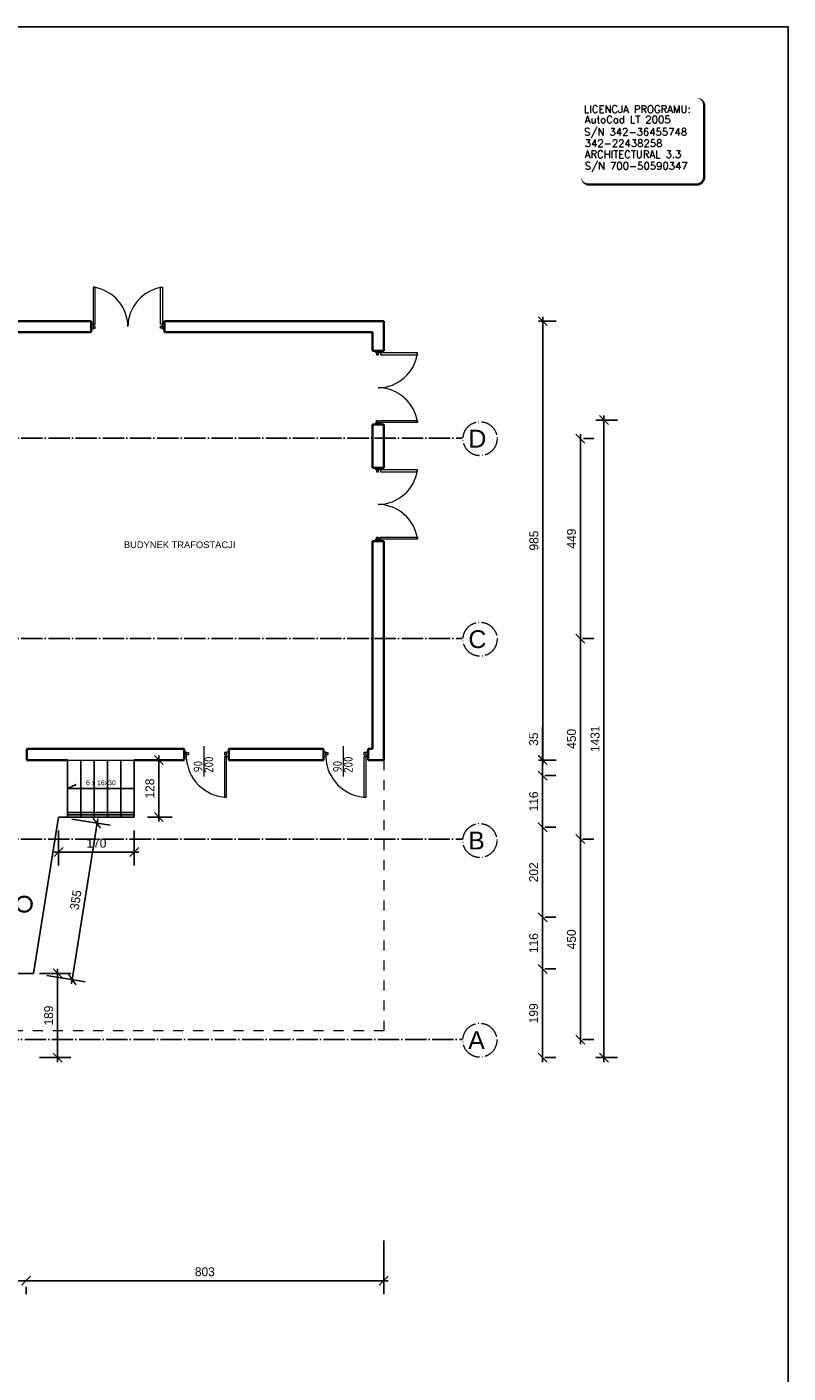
# Model space of a CAD drawing. Header units: millimetres. Extents: x -642 to 14033, y 1994 to 13520.
# Tile 72 of 72: x 12324 to 14033, y 10499 to 13520. Entities that reach past the tile are written whole.
import ezdxf

# ---------------------------------------------------------------- set-up
doc = ezdxf.new("R2010")
doc.units = ezdxf.units.MM
doc.linetypes.add('3', pattern=[1, 0.5, -0.5])
doc.linetypes.add('ACAD_ISO04W100', pattern=[30.5, 24, -3, 0.5, -3])
for name, color, linetype, lineweight in [('drzwi', 140, 'Continuous', 13), ('NR', 7, 'Continuous', 13), ('opisy drzwi', 40, 'Continuous', 13), ('opisy pom', 3, 'Continuous', 18), ('OPISY POM. 100', 150, 'Continuous', 20), ('opisy pom.50', 3, 'Continuous', 20), ('sciany', 4, 'Continuous', 35), ('symetria', 7, 'ACAD_ISO04W100', 9), ('tabelki', 7, 'Continuous', 0), ('wymiary', 1, 'Continuous', 13)]:
    doc.layers.add(name, color=color, linetype=linetype, lineweight=lineweight)
doc.styles.add('ISO', font='isocp.shx')
doc.styles.add('ROMANS', font='ROMANS')
doc.styles.add('style1', font='arial.ttf')
doc.styles.add('SYSTEM', font='TXT')
doc.styles.add('TEXTS', font='romans.shx')
doc.dimstyles.new('Jacek2', dxfattribs={"dimscale": 2, "dimtxt": 10, "dimasz": 10, "dimexe": 15, "dimexo": 15, "dimgap": 5, "dimtad": 1, "dimdec": 0, "dimzin": 0, "dimdsep": 46, "dimtxsty": 'Standard', "dimblk": 'OBLIQUE', "dimcen": 0, "dimdle": 5, "dimadec": 1, "dimazin": 0, "dimtfac": 1, "dimtdec": 0, "dimtofl": 0, "dimtmove": 0, "dimatfit": 3, "dimfxl": 1, "dimtolj": 1, "dimtzin": 0, "dimarcsym": 0})

# ---------------------------------------------------------------- blocks, each defined once
blk = doc.blocks.new('_OBLIQUE')
at = {"color": 0, "linetype": 'ByBlock'}
blk.add_line((-0.5, -0.5), (0.5, 0.5), dxfattribs=at)
blk = doc.blocks.new('*D394')
at = {"layer": 'Defpoints', "color": 0, "transparency": 16777216}
for p in [(13457, 11405.9), (13481.8, 11405.9), (13457, 11206.9)]:
    blk.add_point(p, dxfattribs=at)
at = {"layer": 'wymiary', "color": 0, "lineweight": -2, "transparency": 16777216}
for p, q in [((13481.8, 11196.9), (13481.8, 11415.9)), ((13487, 11405.9), (13511.8, 11405.9)), ((13487, 11206.9), (13511.8, 11206.9))]:
    blk.add_line(p, q, dxfattribs=at)
at = {"layer": 'wymiary', "color": 0, "lineweight": -2, "transparency": 16777216, "xscale": 20, "yscale": 20, "zscale": 20}
for p, rotation in [((13481.8, 11405.9), 90), ((13481.8, 11206.9), 270)]:
    blk.add_blockref('_OBLIQUE', p, dxfattribs=dict(at, rotation=rotation))
at = {"layer": 'wymiary', "color": 0, "transparency": 16777216, "insert": (13461.8, 11306.4), "char_height": 20, "attachment_point": 5, "rotation": 90}
blk.add_mtext('\\A1;199', dxfattribs=at)
blk = doc.blocks.new('*D395')
at = {"layer": 'Defpoints', "color": 0, "transparency": 16777216}
for p in [(13457, 11521.9), (13481.8, 11521.9), (13457, 11405.9)]:
    blk.add_point(p, dxfattribs=at)
at = {"layer": 'wymiary', "color": 0, "lineweight": -2, "transparency": 16777216}
for p, q in [((13481.8, 11395.9), (13481.8, 11531.9)), ((13487, 11521.9), (13511.8, 11521.9)), ((13487, 11405.9), (13511.8, 11405.9))]:
    blk.add_line(p, q, dxfattribs=at)
at = {"layer": 'wymiary', "color": 0, "lineweight": -2, "transparency": 16777216, "xscale": 20, "yscale": 20, "zscale": 20}
for p, rotation in [((13481.8, 11521.9), 90), ((13481.8, 11405.9), 270)]:
    blk.add_blockref('_OBLIQUE', p, dxfattribs=dict(at, rotation=rotation))
at = {"layer": 'wymiary', "color": 0, "transparency": 16777216, "insert": (13461.8, 11463.9), "char_height": 20, "attachment_point": 5, "rotation": 90}
blk.add_mtext('\\A1;116', dxfattribs=at)
blk = doc.blocks.new('*D396')
at = {"layer": 'Defpoints', "color": 0, "transparency": 16777216}
for p in [(13457, 11723.9), (13481.8, 11723.9), (13457, 11521.9)]:
    blk.add_point(p, dxfattribs=at)
at = {"layer": 'wymiary', "color": 0, "lineweight": -2, "transparency": 16777216}
for p, q in [((13481.8, 11511.9), (13481.8, 11733.9)), ((13487, 11723.9), (13511.8, 11723.9)), ((13487, 11521.9), (13511.8, 11521.9))]:
    blk.add_line(p, q, dxfattribs=at)
at = {"layer": 'wymiary', "color": 0, "lineweight": -2, "transparency": 16777216, "xscale": 20, "yscale": 20, "zscale": 20}
for p, rotation in [((13481.8, 11723.9), 90), ((13481.8, 11521.9), 270)]:
    blk.add_blockref('_OBLIQUE', p, dxfattribs=dict(at, rotation=rotation))
at = {"layer": 'wymiary', "color": 0, "transparency": 16777216, "insert": (13461.8, 11622.9), "char_height": 20, "attachment_point": 5, "rotation": 90}
blk.add_mtext('\\A1;202', dxfattribs=at)
blk = doc.blocks.new('*D397')
at = {"layer": 'Defpoints', "color": 0, "transparency": 16777216}
for p in [(13457, 11839.9), (13481.8, 11839.9), (13457, 11723.9)]:
    blk.add_point(p, dxfattribs=at)
at = {"layer": 'wymiary', "color": 0, "lineweight": -2, "transparency": 16777216}
for p, q in [((13481.8, 11713.9), (13481.8, 11849.9)), ((13487, 11839.9), (13511.8, 11839.9)), ((13487, 11723.9), (13511.8, 11723.9))]:
    blk.add_line(p, q, dxfattribs=at)
at = {"layer": 'wymiary', "color": 0, "lineweight": -2, "transparency": 16777216, "xscale": 20, "yscale": 20, "zscale": 20}
for p, rotation in [((13481.8, 11839.9), 90), ((13481.8, 11723.9), 270)]:
    blk.add_blockref('_OBLIQUE', p, dxfattribs=dict(at, rotation=rotation))
at = {"layer": 'wymiary', "color": 0, "transparency": 16777216, "insert": (13461.8, 11781.9), "char_height": 20, "attachment_point": 5, "rotation": 90}
blk.add_mtext('\\A1;116', dxfattribs=at)
blk = doc.blocks.new('*D398')
at = {"layer": 'Defpoints', "color": 0, "transparency": 16777216}
for p in [(13457, 11874.9), (13481.8, 11874.9), (13457, 11839.9)]:
    blk.add_point(p, dxfattribs=at)
at = {"layer": 'wymiary', "color": 0, "lineweight": -2, "transparency": 16777216}
for p, q in [((13481.8, 11874.9), (13481.8, 11948.3)), ((13481.8, 11829.9), (13481.8, 11874.9)), ((13487, 11874.9), (13511.8, 11874.9)), ((13487, 11839.9), (13511.8, 11839.9))]:
    blk.add_line(p, q, dxfattribs=at)
at = {"layer": 'wymiary', "color": 0, "lineweight": -2, "transparency": 16777216, "xscale": 20, "yscale": 20, "zscale": 20}
for p, rotation in [((13481.8, 11874.9), 90), ((13481.8, 11839.9), 270)]:
    blk.add_blockref('_OBLIQUE', p, dxfattribs=dict(at, rotation=rotation))
at = {"layer": 'wymiary', "color": 0, "transparency": 16777216, "insert": (13461.8, 11921.6), "char_height": 20, "attachment_point": 5, "rotation": 90}
blk.add_mtext('\\A1;35', dxfattribs=at)
blk = doc.blocks.new('*D399')
at = {"layer": 'Defpoints', "color": 0, "transparency": 16777216}
for p in [(13442.8, 12859.9), (13482.4, 12859.9), (13442.8, 11874.9)]:
    blk.add_point(p, dxfattribs=at)
at = {"layer": 'wymiary', "color": 0, "lineweight": -2, "transparency": 16777216}
for p, q in [((13472.8, 12859.9), (13512.4, 12859.9)), ((13482.4, 11864.9), (13482.4, 12869.9)), ((13472.8, 11874.9), (13512.4, 11874.9))]:
    blk.add_line(p, q, dxfattribs=at)
at = {"layer": 'wymiary', "color": 0, "lineweight": -2, "transparency": 16777216, "xscale": 20, "yscale": 20, "zscale": 20}
for p, rotation in [((13482.4, 12859.9), 90), ((13482.4, 11874.9), 270)]:
    blk.add_blockref('_OBLIQUE', p, dxfattribs=dict(at, rotation=rotation))
at = {"layer": 'wymiary', "color": 0, "transparency": 16777216, "insert": (13462.4, 12367.4), "char_height": 20, "attachment_point": 5, "rotation": 90}
blk.add_mtext('\\A1;985', dxfattribs=at)
blk = doc.blocks.new('*D400')
at = {"layer": 'Defpoints', "color": 0, "transparency": 16777216}
for p in [(13541.1, 11697.4), (13566.6, 11697.4), (13541.1, 11247.4)]:
    blk.add_point(p, dxfattribs=at)
at = {"layer": 'wymiary', "color": 0, "lineweight": -2, "transparency": 16777216}
for p, q in [((13566.6, 11237.4), (13566.6, 11707.4)), ((13571.1, 11697.4), (13596.6, 11697.4)), ((13571.1, 11247.4), (13596.6, 11247.4))]:
    blk.add_line(p, q, dxfattribs=at)
at = {"layer": 'wymiary', "color": 0, "lineweight": -2, "transparency": 16777216, "xscale": 20, "yscale": 20, "zscale": 20}
for p, rotation in [((13566.6, 11697.4), 90), ((13566.6, 11247.4), 270)]:
    blk.add_blockref('_OBLIQUE', p, dxfattribs=dict(at, rotation=rotation))
at = {"layer": 'wymiary', "color": 0, "transparency": 16777216, "insert": (13546.6, 11472.4), "char_height": 20, "attachment_point": 5, "rotation": 90}
blk.add_mtext('\\A1;450', dxfattribs=at)
blk = doc.blocks.new('*D401')
at = {"layer": 'Defpoints', "color": 0, "transparency": 16777216}
for p in [(13541.1, 12147.4), (13566.6, 12147.4), (13541.1, 11697.4)]:
    blk.add_point(p, dxfattribs=at)
at = {"layer": 'wymiary', "color": 0, "lineweight": -2, "transparency": 16777216}
for p, q in [((13566.6, 11687.4), (13566.6, 12157.4)), ((13571.1, 12147.4), (13596.6, 12147.4)), ((13571.1, 11697.4), (13596.6, 11697.4))]:
    blk.add_line(p, q, dxfattribs=at)
at = {"layer": 'wymiary', "color": 0, "lineweight": -2, "transparency": 16777216, "xscale": 20, "yscale": 20, "zscale": 20}
for p, rotation in [((13566.6, 12147.4), 90), ((13566.6, 11697.4), 270)]:
    blk.add_blockref('_OBLIQUE', p, dxfattribs=dict(at, rotation=rotation))
at = {"layer": 'wymiary', "color": 0, "transparency": 16777216, "insert": (13546.6, 11922.4), "char_height": 20, "attachment_point": 5, "rotation": 90}
blk.add_mtext('\\A1;450', dxfattribs=at)
blk = doc.blocks.new('*D402')
at = {"layer": 'Defpoints', "color": 0, "transparency": 16777216}
for p in [(13543.3, 12596.2), (13566.6, 12596.2), (13541.1, 12147.4)]:
    blk.add_point(p, dxfattribs=at)
at = {"layer": 'wymiary', "color": 0, "lineweight": -2, "transparency": 16777216}
for p, q in [((13566.6, 12137.4), (13566.6, 12606.2)), ((13573.3, 12596.2), (13596.6, 12596.2)), ((13571.1, 12147.4), (13596.6, 12147.4))]:
    blk.add_line(p, q, dxfattribs=at)
at = {"layer": 'wymiary', "color": 0, "lineweight": -2, "transparency": 16777216, "xscale": 20, "yscale": 20, "zscale": 20}
for p, rotation in [((13566.6, 12596.2), 90), ((13566.6, 12147.4), 270)]:
    blk.add_blockref('_OBLIQUE', p, dxfattribs=dict(at, rotation=rotation))
at = {"layer": 'wymiary', "color": 0, "transparency": 16777216, "insert": (13546.6, 12371.8), "char_height": 20, "attachment_point": 5, "rotation": 90}
blk.add_mtext('\\A1;449', dxfattribs=at)
blk = doc.blocks.new('*D403')
at = {"layer": 'Defpoints', "color": 0, "transparency": 16777216}
for p in [(13571.5, 12637.9), (13571.5, 11206.9), (13619.6, 11206.9)]:
    blk.add_point(p, dxfattribs=at)
at = {"layer": 'wymiary', "color": 0, "lineweight": -2, "transparency": 16777216}
for p, q in [((13601.5, 12637.9), (13649.6, 12637.9)), ((13619.6, 12647.9), (13619.6, 11196.9)), ((13601.5, 11206.9), (13649.6, 11206.9))]:
    blk.add_line(p, q, dxfattribs=at)
at = {"layer": 'wymiary', "color": 0, "lineweight": -2, "transparency": 16777216, "xscale": 20, "yscale": 20, "zscale": 20}
for p, rotation in [((13619.6, 12637.9), 90), ((13619.6, 11206.9), 270)]:
    blk.add_blockref('_OBLIQUE', p, dxfattribs=dict(at, rotation=rotation))
at = {"layer": 'wymiary', "color": 0, "transparency": 16777216, "insert": (13599.6, 11922.4), "char_height": 20, "attachment_point": 5, "rotation": 90}
blk.add_mtext('\\A1;1431', dxfattribs=at)
blk = doc.blocks.new('*D409')
at = {"layer": 'Defpoints', "color": 0, "transparency": 16777216}
for p in [(12183.1, 10722.9), (12322.1, 10722.9), (12322.1, 10706.3)]:
    blk.add_point(p, dxfattribs=at)
at = {"layer": 'wymiary', "color": 0, "lineweight": -2, "transparency": 16777216}
for p, q in [((12173.1, 10706.3), (12332.1, 10706.3)), ((12183.1, 10692.9), (12183.1, 10676.3)), ((12322.1, 10692.9), (12322.1, 10676.3))]:
    blk.add_line(p, q, dxfattribs=at)
at = {"layer": 'wymiary', "color": 0, "lineweight": -2, "transparency": 16777216, "xscale": 20, "yscale": 20, "zscale": 20, "rotation": 180}
blk.add_blockref('_OBLIQUE', (12183.1, 10706.3), dxfattribs=at)
at = {"layer": 'wymiary', "color": 0, "lineweight": -2, "transparency": 16777216, "xscale": 20, "yscale": 20, "zscale": 20}
blk.add_blockref('_OBLIQUE', (12322.1, 10706.3), dxfattribs=at)
at = {"layer": 'wymiary', "color": 0, "transparency": 16777216, "insert": (12252.6, 10726.3), "char_height": 20, "attachment_point": 5}
blk.add_mtext('\\A1;139', dxfattribs=at)
blk = doc.blocks.new('*D410')
at = {"layer": 'Defpoints', "color": 0, "transparency": 16777216}
for p in [(13125.1, 10826.5), (12322.1, 10722.9), (13125.1, 10706.3)]:
    blk.add_point(p, dxfattribs=at)
at = {"layer": 'wymiary', "color": 0, "lineweight": -2, "transparency": 16777216}
for p, q in [((13125.1, 10796.5), (13125.1, 10676.3)), ((12312.1, 10706.3), (13135.1, 10706.3)), ((12322.1, 10692.9), (12322.1, 10676.3))]:
    blk.add_line(p, q, dxfattribs=at)
at = {"layer": 'wymiary', "color": 0, "lineweight": -2, "transparency": 16777216, "xscale": 20, "yscale": 20, "zscale": 20, "rotation": 180}
blk.add_blockref('_OBLIQUE', (12322.1, 10706.3), dxfattribs=at)
at = {"layer": 'wymiary', "color": 0, "lineweight": -2, "transparency": 16777216, "xscale": 20, "yscale": 20, "zscale": 20}
blk.add_blockref('_OBLIQUE', (13125.1, 10706.3), dxfattribs=at)
at = {"layer": 'wymiary', "color": 0, "transparency": 16777216, "insert": (12723.6, 10726.3), "char_height": 20, "attachment_point": 5}
blk.add_mtext('\\A1;803', dxfattribs=at)
blk = doc.blocks.new('*D411')
at = {"layer": 'Defpoints', "color": 0, "transparency": 16777216}
for p in [(12322.1, 11395.9), (12393, 11395.9), (12322.1, 11206.9)]:
    blk.add_point(p, dxfattribs=at)
at = {"layer": 'opisy pom.50', "color": 0, "lineweight": -2, "transparency": 16777216}
for p, q in [((12352.1, 11395.9), (12423, 11395.9)), ((12393, 11196.9), (12393, 11405.9)), ((12352.1, 11206.9), (12423, 11206.9))]:
    blk.add_line(p, q, dxfattribs=at)
at = {"layer": 'opisy pom.50', "color": 0, "lineweight": -2, "transparency": 16777216, "xscale": 20, "yscale": 20, "zscale": 20}
for p, rotation in [((12393, 11395.9), 90), ((12393, 11206.9), 270)]:
    blk.add_blockref('_OBLIQUE', p, dxfattribs=dict(at, rotation=rotation))
at = {"layer": 'opisy pom.50', "color": 0, "transparency": 16777216, "insert": (12373, 11301.4), "char_height": 20, "attachment_point": 5, "rotation": 90}
blk.add_mtext('\\A1;189', dxfattribs=at)
blk = doc.blocks.new('*D412')
at = {"layer": 'Defpoints', "color": 0, "transparency": 16777216}
for p in [(12395.2, 11746.9), (12481.5, 11733.1), (12339.1, 11395.9)]:
    blk.add_point(p, dxfattribs=at)
at = {"layer": 'opisy pom.50', "color": 0, "lineweight": -2, "transparency": 16777216}
for p, q in [((12423.9, 11372.3), (12483.1, 11743)), ((12424.8, 11742.2), (12511.2, 11728.4)), ((12368.8, 11391.2), (12455.1, 11377.4))]:
    blk.add_line(p, q, dxfattribs=at)
at = {"layer": 'opisy pom.50', "color": 0, "lineweight": -2, "transparency": 16777216, "xscale": 20, "yscale": 20, "zscale": 20}
for p, rotation in [((12481.5, 11733.1), 80.92475271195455), ((12425.5, 11382.1), 260.9247527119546)]:
    blk.add_blockref('_OBLIQUE', p, dxfattribs=dict(at, rotation=rotation))
at = {"layer": 'opisy pom.50', "color": 0, "transparency": 16777216, "insert": (12433.8, 11560.8), "char_height": 20, "attachment_point": 5, "rotation": 80.9248}
blk.add_mtext('\\A1;355', dxfattribs=at)
blk = doc.blocks.new('*D413')
at = {"layer": 'Defpoints', "color": 0, "transparency": 16777216}
for p in [(12395.2, 11746.9), (12565.1, 11746.9), (12565.1, 11668.3)]:
    blk.add_point(p, dxfattribs=at)
at = {"layer": 'opisy pom.50', "color": 0, "lineweight": -2, "transparency": 16777216}
for p, q in [((12395.2, 11716.9), (12395.2, 11638.3)), ((12565.1, 11716.9), (12565.1, 11638.3)), ((12385.2, 11668.3), (12575.1, 11668.3))]:
    blk.add_line(p, q, dxfattribs=at)
at = {"layer": 'opisy pom.50', "color": 0, "lineweight": -2, "transparency": 16777216, "xscale": 20, "yscale": 20, "zscale": 20, "rotation": 180}
blk.add_blockref('_OBLIQUE', (12395.2, 11668.3), dxfattribs=at)
at = {"layer": 'opisy pom.50', "color": 0, "lineweight": -2, "transparency": 16777216, "xscale": 20, "yscale": 20, "zscale": 20}
blk.add_blockref('_OBLIQUE', (12565.1, 11668.3), dxfattribs=at)
at = {"layer": 'opisy pom.50', "color": 0, "transparency": 16777216, "insert": (12480.2, 11688.3), "char_height": 20, "attachment_point": 5}
blk.add_mtext('\\A1;170', dxfattribs=at)
blk = doc.blocks.new('*D414')
at = {"layer": 'Defpoints', "color": 0, "transparency": 16777216}
for p in [(12565.1, 11874.9), (12565.1, 11746.9), (12620.2, 11746.9)]:
    blk.add_point(p, dxfattribs=at)
at = {"layer": 'opisy pom.50', "color": 0, "lineweight": -2, "transparency": 16777216}
for p, q in [((12595.1, 11874.9), (12650.2, 11874.9)), ((12620.2, 11884.9), (12620.2, 11736.9)), ((12595.1, 11746.9), (12650.2, 11746.9))]:
    blk.add_line(p, q, dxfattribs=at)
at = {"layer": 'opisy pom.50', "color": 0, "lineweight": -2, "transparency": 16777216, "xscale": 20, "yscale": 20, "zscale": 20}
for p, rotation in [((12620.2, 11874.9), 90), ((12620.2, 11746.9), 270)]:
    blk.add_blockref('_OBLIQUE', p, dxfattribs=dict(at, rotation=rotation))
at = {"layer": 'opisy pom.50', "color": 0, "transparency": 16777216, "insert": (12600.2, 11810.9), "char_height": 20, "attachment_point": 5, "rotation": 90}
blk.add_mtext('\\A1;128', dxfattribs=at)

msp = doc.modelspace()

# ---------------------------------------------------------------- linework, layer by layer
at = {"linetype": 'ACAD_ISO04W100', "ltscale": 2}
for p, q in [((477.4, 12597.4), (13301.1, 12597.4)), ((477.4, 12147.4), (13301.1, 12147.4)), ((476.7, 11697.4), (13301.1, 11697.4)), ((8720.1, 11247.4), (13301.1, 11247.4))]:
    msp.add_line(p, q, dxfattribs=at)
for p, q in [((12415.1, 11874.9), (12415.1, 11746.9)), ((12445.1, 11874.9), (12445.1, 11746.9)), ((12475.1, 11874.9), (12475.1, 11746.9)), ((12505.1, 11874.9), (12505.1, 11746.9)), ((12535.1, 11874.9), (12535.1, 11746.9)), ((12565.1, 11874.9), (12565.1, 11746.9)), ((12415.1, 11810.9), (12435, 11819.9)), ((12565.1, 11810.9), (12415.1, 11810.9)), ((12565.1, 11756.9), (12415.1, 11756.9)), ((12395.2, 11746.9), (12339.1, 11395.9)), ((12565.1, 11746.9), (12395.2, 11746.9)), ((12565.1, 11751.9), (12415.1, 11751.9)), ((12183.1, 11395.9), (12339.1, 11395.9))]:
    msp.add_line(p, q)
msp.add_lwpolyline([(-642.1, 13520.2), (14032.9, 13520.2), (14032.9, 1993.9), (-642.1, 1993.9)], close=True)
at = {"layer": 'drzwi'}
for points in [[(12472.8, 12852.8, 0), (12477.3, 12852.8, 0), (12477.3, 12935.8, 0), (12472.8, 12935.8, 0), (12472.8, 12852.8, 0)], [(12628.8, 12852.8, 0), (12624.3, 12852.8, 0), (12624.3, 12935.8, 0), (12628.8, 12935.8, 0), (12628.8, 12852.8, 0)], [(12472.8, 12842, 0), (12468.3, 12842, 0), (12468.3, 12852.8, 0), (12472.8, 12852.8, 0), (12472.8, 12842, 0)], [(12472.8, 12843.8, 0), (12477.3, 12843.8, 0), (12477.3, 12848.3, 0), (12472.8, 12848.3, 0), (12472.8, 12843.8, 0)], [(12628.8, 12843.8, 0), (12624.3, 12843.8, 0), (12624.3, 12848.3, 0), (12628.8, 12848.3, 0), (12628.8, 12843.8, 0)], [(12633.3, 12842, 0), (12628.8, 12842, 0), (12628.8, 12852.8, 0), (12633.3, 12852.8, 0), (12633.3, 12842, 0)], [(13107.2, 12788.4, 0), (13107.2, 12792.9, 0), (13118, 12792.9, 0), (13118, 12788.4, 0), (13107.2, 12788.4, 0)], [(13109, 12788.4, 0), (13109, 12783.9, 0), (13113.5, 12783.9, 0), (13113.5, 12788.4, 0), (13109, 12788.4, 0)], [(13118, 12788.4, 0), (13118, 12783.9, 0), (13201, 12783.9, 0), (13201, 12788.4, 0), (13118, 12788.4, 0)], [(13107.2, 12627.9, 0), (13107.2, 12632.4, 0), (13118, 12632.4, 0), (13118, 12627.9, 0), (13107.2, 12627.9, 0)], [(13109, 12632.4, 0), (13109, 12636.9, 0), (13113.5, 12636.9, 0), (13113.5, 12632.4, 0), (13109, 12632.4, 0)], [(13118, 12632.4, 0), (13118, 12636.9, 0), (13201, 12636.9, 0), (13201, 12632.4, 0), (13118, 12632.4, 0)], [(13107.2, 12526.4, 0), (13107.2, 12530.9, 0), (13118, 12530.9, 0), (13118, 12526.4, 0), (13107.2, 12526.4, 0)], [(13109, 12526.4, 0), (13109, 12521.9, 0), (13113.5, 12521.9, 0), (13113.5, 12526.4, 0), (13109, 12526.4, 0)], [(13118, 12526.4, 0), (13118, 12521.9, 0), (13201, 12521.9, 0), (13201, 12526.4, 0), (13118, 12526.4, 0)], [(13107.2, 12365.9, 0), (13107.2, 12370.4, 0), (13118, 12370.4, 0), (13118, 12365.9, 0), (13107.2, 12365.9, 0)], [(13109, 12370.4, 0), (13109, 12374.9, 0), (13113.5, 12374.9, 0), (13113.5, 12370.4, 0), (13109, 12370.4, 0)], [(13118, 12370.4, 0), (13118, 12374.9, 0), (13201, 12374.9, 0), (13201, 12370.4, 0), (13118, 12370.4, 0)], [(12677.1, 11893.1, 0), (12681.9, 11893.1, 0), (12681.9, 11881.7, 0), (12677.1, 11881.7, 0), (12677.1, 11893.1, 0)], [(12681.9, 11891.4, 0), (12686.5, 11891.4, 0), (12686.5, 11886.7, 0), (12681.9, 11886.7, 0), (12681.9, 11891.4, 0)], [(12772.4, 11891.4, 0), (12767.6, 11891.4, 0), (12767.6, 11886.7, 0), (12772.4, 11886.7, 0), (12772.4, 11891.4, 0)], [(12772.4, 11881.9, 0), (12767.6, 11881.9, 0), (12767.6, 11791.2, 0), (12772.4, 11791.2, 0), (12772.4, 11881.9, 0)], [(12772.4, 11893.1, 0), (12777.1, 11893.1, 0), (12777.1, 11881.7, 0), (12772.4, 11881.7, 0), (12772.4, 11893.1, 0)], [(12990.1, 11893.1, 0), (12994.9, 11893.1, 0), (12994.9, 11881.7, 0), (12990.1, 11881.7, 0), (12990.1, 11893.1, 0)], [(12994.9, 11891.4, 0), (12999.5, 11891.4, 0), (12999.5, 11886.7, 0), (12994.9, 11886.7, 0), (12994.9, 11891.4, 0)], [(13085.4, 11891.4, 0), (13080.6, 11891.4, 0), (13080.6, 11886.7, 0), (13085.4, 11886.7, 0), (13085.4, 11891.4, 0)], [(13085.4, 11881.9, 0), (13080.6, 11881.9, 0), (13080.6, 11791.2, 0), (13085.4, 11791.2, 0), (13085.4, 11881.9, 0)], [(13085.4, 11893.1, 0), (13090.1, 11893.1, 0), (13090.1, 11881.7, 0), (13085.4, 11881.7, 0), (13085.4, 11893.1, 0)]]:
    msp.add_polyline3d(points, dxfattribs=at)
for centre, radius, start, end in [((12460.8, 12846.7), 90, 0.4984, 82.349), ((12640.8, 12846.7), 90, 97.651, 179.5016), ((13111.8, 12800.4), 90, 270.4984, 352.349), ((13111.8, 12620.5), 90, 7.651, 89.5016), ((13111.8, 12538.4), 90, 270.4984, 352.349), ((13111.8, 12358.5), 90, 7.651, 89.5016), ((12775.9, 11885.3), 94.1, 182.1748, 267.8215), ((13088.9, 11885.3), 94.1, 182.1748, 267.8215)]:
    msp.add_arc(centre, radius, start, end, dxfattribs=at)
at = {"layer": 'opisy drzwi'}
for p, q in [((12721.9, 11837.9), (12721.9, 11905.7)), ((13034.9, 11837.9), (13034.9, 11905.7))]:
    msp.add_line(p, q, dxfattribs=at)
at = {"layer": 'sciany'}
for p, q in [((11977.1, 12859.9), (12468.3, 12859.9)), ((12468.3, 12859.9), (12468.3, 12834.9)), ((12633.3, 12859.9), (12633.3, 12834.9)), ((12633.3, 12859.9), (13125.1, 12859.9)), ((13125.1, 12792.9), (13125.1, 12859.9)), ((12002.1, 12834.9), (12468.3, 12834.9)), ((12633.3, 12834.9), (13100.1, 12834.9)), ((13100.1, 12792.9), (13100.1, 12834.9)), ((13125.1, 12792.9), (13100.1, 12792.9)), ((13125.1, 12627.9), (13100.1, 12627.9)), ((13100.1, 12530.9), (13100.1, 12627.9)), ((13125.1, 12530.9), (13125.1, 12627.9)), ((13125.1, 12530.9), (13100.1, 12530.9)), ((13100.1, 11899.9), (13100.1, 12365.9)), ((13125.1, 12365.9), (13100.1, 12365.9)), ((13125.1, 11874.9), (13125.1, 12365.9)), ((12324.1, 11874.9), (12324.1, 11899.9)), ((12324.1, 11899.9), (12677.1, 11899.9)), ((12324.1, 11874.9), (12415.1, 11874.9)), ((12565.1, 11874.9), (12677.1, 11874.9)), ((12677.1, 11899.9), (12677.1, 11874.9)), ((12777.1, 11899.9), (12777.1, 11874.9)), ((12777.1, 11899.9), (12990.1, 11899.9)), ((12777.1, 11874.9), (12990.1, 11874.9)), ((12990.1, 11899.9), (12990.1, 11874.9)), ((13090.1, 11899.9), (13090.1, 11874.9)), ((13090.1, 11899.9), (13100.1, 11899.9)), ((13090.1, 11874.9), (13125.1, 11874.9))]:
    msp.add_line(p, q, dxfattribs=at)
msp.add_circle((12318.1, 11551.4), 17, dxfattribs=at)
at = {"layer": 'symetria', "ltscale": 2}
for centre in [(13341.4, 12596), (13341.4, 12596), (13341.4, 12146), (13341.4, 12146), (13340.9, 11694.1), (13340.9, 11694.1), (13340.9, 11246)]:
    msp.add_circle(centre, 38.1, dxfattribs=at)
at = {"layer": 'tabelki'}
msp.add_lwpolyline([(13585.2, 13166.5, 5.51, 5.51, 0), (13827.8, 13166.5, 5.51, 5.51, 0.414214), (13844.3, 13183.1, 5.51, 5.51, 0), (13844.3, 13344.2, 5.51, 0, 0.414214), (13827.8, 13360.7, 0, 0, 0), (13585.2, 13360.7, 0, 0, 0.414214), (13568.7, 13344.2, 0, 0, 0), (13568.7, 13183.1, 0, 5.51, 0.414214)], format="xyseb", close=True, dxfattribs=at)
at = {"layer": 'wymiary'}
msp.add_line((12415.1, 11874.9), (12565.1, 11874.9), dxfattribs=at)
at = {"layer": 'wymiary', "linetype": '3', "ltscale": 45}
for p, q in [((13125.1, 11874.9), (13125.1, 11266.9)), ((13125.1, 11266.9), (12183.1, 11266.9))]:
    msp.add_line(p, q, dxfattribs=at)

# ---------------------------------------------------------------- texts
at = {"layer": 'NR', "ltscale": 5, "char_height": 40, "width": 65, "attachment_point": 1, "style": 'style1'}
for s, insert in [('D', (13315.2, 12616.1)), ('D', (13315.2, 12616.1)), ('C', (13315.2, 12166.1)), ('C', (13315.2, 12166.1)), ('B', (13314.7, 11714.2)), ('B', (13314.7, 11714.2)), ('A', (13314.7, 11266.1)), ('A', (13314.7, 11266.1))]:
    msp.add_mtext(s, dxfattribs=dict(at, insert=insert))
at = {"layer": 'opisy drzwi', "style": 'ISO'}
for s, p in [('90', (12718.3, 11847.4)), ('200', (12742.4, 11845.9)), ('90', (13031.3, 11847.4)), ('200', (13055.4, 11845.9))]:
    msp.add_text(s, height=20, rotation=90, dxfattribs=at).set_placement(p)
at = {"layer": 'opisy pom', "insert": (12456.9, 11829.3), "char_height": 11, "attachment_point": 1, "style": 'ROMANS'}
msp.add_mtext('{\\fArial|b0|i0|c238|p34;6 x 16x30}', dxfattribs=at)
at = {"layer": 'OPISY POM. 100', "insert": (12541.8, 12365.5), "char_height": 15, "attachment_point": 1, "style": 'SYSTEM'}
msp.add_mtext('{\\fArial|b0|i0|c238|p34;BUDYNEK TRAFOSTACJI}', dxfattribs=at)
at = {"layer": 'tabelki', "style": 'TEXTS'}
for s, p in [('LICENCJA PROGRAMU:', (13574.5, 13327.2)), ('S/N 342-36455748', (13575.2, 13276.3)), ('AutoCad LT 2005', (13576.4, 13303.9)), ('342-22438258', (13576.4, 13250.8)), ('ARCHITECTURAL 3.3', (13576.4, 13226)), ('S/N 700-50590347', (13576.4, 13200))]:
    msp.add_text(s, height=16.538, dxfattribs=at).set_placement(p)

# ---------------------------------------------------------------- dimensions: what is measured, and where the dimension line sits
at = {"layer": 'opisy pom.50'}
for p1, p2, distance, picture, middle in [((12565.1, 11874.9), (12565.1, 11746.9), 55, '*D414', (12600.2, 11810.9)), ((12339.1, 11395.9), (12395.2, 11746.9), -87.4, '*D412', (12433.8, 11560.8)), ((12395.2, 11746.9), (12565.1, 11746.9), -78.7, '*D413', (12480.2, 11688.3)), ((12322.1, 11206.9), (12322.1, 11395.9), -70.9, '*D411', (12373, 11301.4))]:
    dim = msp.add_aligned_dim(p1=p1, p2=p2, distance=distance, dimstyle='Jacek2', dxfattribs=at)
    dim.commit()
    dim.dimension.update_dxf_attribs({"geometry": picture, "text_midpoint": middle})
at = {"layer": 'wymiary'}
for p1, p2, distance, picture, middle in [((13442.8, 11874.9), (13442.8, 12859.9), -39.6, '*D399', (13462.4, 12367.4)), ((13571.5, 12637.9), (13571.5, 11206.9), 48, '*D403', (13599.6, 11922.4)), ((13541.1, 11247.4), (13541.1, 11697.4), -25.4, '*D400', (13546.6, 11472.4)), ((13457, 11206.9), (13457, 11405.9), -24.8, '*D394', (13461.8, 11306.4)), ((12183.1, 10722.9), (12322.1, 10722.9), -16.5, '*D409', (12252.6, 10726.3))]:
    dim = msp.add_aligned_dim(p1=p1, p2=p2, distance=distance, dimstyle='Jacek2', dxfattribs=at)
    dim.commit()
    dim.dimension.update_dxf_attribs({"geometry": picture, "text_midpoint": middle})
for base, p1, p2, angle, picture, middle in [((13566.6, 12596.2), (13541.1, 12147.4), (13543.3, 12596.2), 270, '*D402', (13546.6, 12371.8)), ((13566.6, 12147.4), (13541.1, 11697.4), (13541.1, 12147.4), 270, '*D401', (13546.6, 11922.4)), ((13481.8, 11874.9), (13457, 11839.9), (13457, 11874.9), 270, '*D398', (13461.8, 11921.6)), ((13481.8, 11839.9), (13457, 11723.9), (13457, 11839.9), 270, '*D397', (13461.8, 11781.9)), ((13481.8, 11723.9), (13457, 11521.9), (13457, 11723.9), 270, '*D396', (13461.8, 11622.9)), ((13481.8, 11521.9), (13457, 11405.9), (13457, 11521.9), 270, '*D395', (13461.8, 11463.9)), ((13125.1, 10706.3), (12322.1, 10722.9), (13125.1, 10826.5), 180, '*D410', (12723.6, 10726.3))]:
    dim = msp.add_linear_dim(base=base, p1=p1, p2=p2, angle=angle, dimstyle='Jacek2', dxfattribs=at)
    dim.commit()
    dim.dimension.update_dxf_attribs({"geometry": picture, "text_midpoint": middle})

doc.saveas('drawing.dxf')
